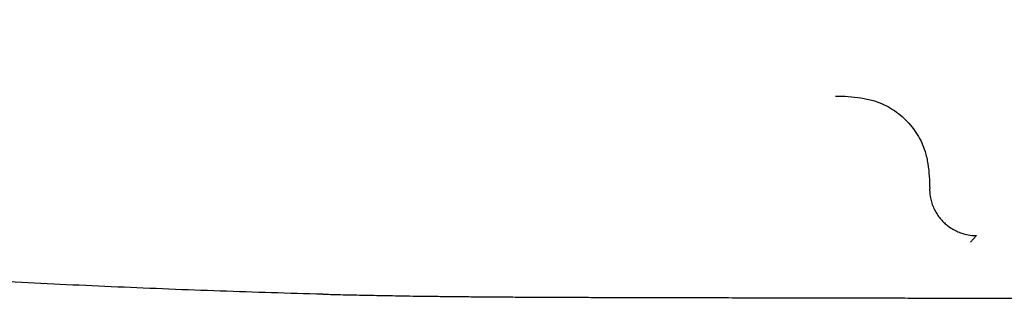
# Model space of a CAD drawing. Header units: millimetres. Extents: x 8 to 767, y 12 to 375.
# Tile 13 of 46: x 318.82 to 339.81, y 310.38 to 316.32. Entities that reach past the tile are written whole.
import ezdxf

# ---------------------------------------------------------------- set-up
doc = ezdxf.new("R2010")
doc.units = ezdxf.units.MM

msp = doc.modelspace()

# ---------------------------------------------------------------- linework, layer by layer
at = {"color": 7, "linetype": 'Continuous', "lineweight": 30}
msp.add_line((339.092, 311.581), (339.222, 311.717), dxfattribs=at)
for points, knots in [([(222.893, 316.318), (224.421, 316.208), (227.476, 315.988), (232.06, 315.676), (236.645, 315.376), (241.23, 315.085), (245.815, 314.801), (250.401, 314.52), (256.26, 314.168), (263.394, 313.75), (271.803, 313.272), (281.613, 312.729), (292.825, 312.117), (302.468, 311.597), (309.139, 311.238), (312.839, 311.04), (316.033, 310.866), (318.722, 310.729), (320.906, 310.628), (323.092, 310.539), (324.55, 310.496), (325.279, 310.475)], [0, 0, 0, 0, 0.044809, 0.089612, 0.134411, 0.179207, 0.224003, 0.268798, 0.313593, 0.395717, 0.477839, 0.559959, 0.683134, 0.806308, 0.842439, 0.878569, 0.914709, 0.936016, 0.957331, 0.978658, 1, 1, 1, 1]), ([(336.213, 314.691), (336.304, 314.69), (336.486, 314.686), (336.756, 314.658), (336.999, 314.606), (337.21, 314.531), (337.39, 314.439), (337.557, 314.323), (337.709, 314.19), (337.844, 314.04), (337.961, 313.875), (338.056, 313.698), (338.135, 313.489), (338.189, 313.249), (338.214, 312.982), (338.219, 312.804), (338.222, 312.715)], [0, 0, 0, 0, 0.083958, 0.167762, 0.250726, 0.312563, 0.374686, 0.437218, 0.49982, 0.562416, 0.624943, 0.687387, 0.749825, 0.833033, 0.916346, 1, 1, 1, 1]), ([(338.219, 312.715), (338.221, 312.672), (338.224, 312.588), (338.249, 312.465), (338.286, 312.35), (338.336, 312.245), (338.395, 312.149), (338.461, 312.063), (338.534, 311.988), (338.618, 311.916), (338.715, 311.852), (338.822, 311.798), (338.944, 311.754), (339.077, 311.723), (339.176, 311.719), (339.222, 311.717)], [0, 0, 0, 0, 0.08245, 0.162233, 0.239348, 0.313799, 0.385585, 0.45471, 0.521175, 0.584983, 0.665902, 0.742112, 0.813624, 0.912052, 1, 1, 1, 1]), ([(325.28, 310.471), (325.334, 310.469), (325.46, 310.466), (325.661, 310.461), (325.888, 310.456), (326.126, 310.451), (326.374, 310.446), (326.633, 310.441), (326.912, 310.436), (327.212, 310.431), (327.533, 310.427), (327.868, 310.423), (328.215, 310.419), (328.576, 310.416), (328.949, 310.413), (329.335, 310.41), (329.735, 310.408), (330.147, 310.406), (330.569, 310.404), (331.001, 310.403), (331.444, 310.402), (331.899, 310.4), (332.206, 310.4), (332.362, 310.399)], [0, 0, 0, 0, 0.0228904, 0.0534003, 0.0854209, 0.1189514, 0.1539911, 0.1905393, 0.2285952, 0.2721976, 0.3176229, 0.3648705, 0.41394, 0.4648309, 0.5175432, 0.5720768, 0.6284319, 0.6866092, 0.7466094, 0.8073136, 0.8697788, 0.9340068, 1, 1, 1, 1]), ([(332.362, 310.4), (332.48, 310.399), (332.711, 310.399), (333.053, 310.398), (333.382, 310.397), (333.699, 310.397), (334.004, 310.396), (334.291, 310.395), (334.561, 310.395), (334.814, 310.394), (335.057, 310.394), (335.288, 310.393), (335.509, 310.393), (335.719, 310.393), (335.918, 310.392), (336.106, 310.392), (336.283, 310.391), (336.439, 310.391), (336.574, 310.391), (336.691, 310.391), (336.805, 310.391), (336.919, 310.39), (337.189, 310.39), (337.618, 310.389), (338.209, 310.388), (338.809, 310.387), (340.158, 310.385), (341.307, 310.384), (342.253, 310.383)], [0, 0, 0, 0, 0.035756, 0.070272, 0.103547, 0.135582, 0.166377, 0.195931, 0.22266, 0.248286, 0.27281, 0.296231, 0.318549, 0.339765, 0.359878, 0.378888, 0.396795, 0.4136, 0.42603, 0.43778, 0.449211, 0.460677, 0.472179, 0.531068, 0.590863, 0.651562, 0.713007, 1, 1, 1, 1])]:
    msp.add_open_spline(points, degree=3, knots=knots, dxfattribs=at)

doc.saveas('drawing.dxf')
